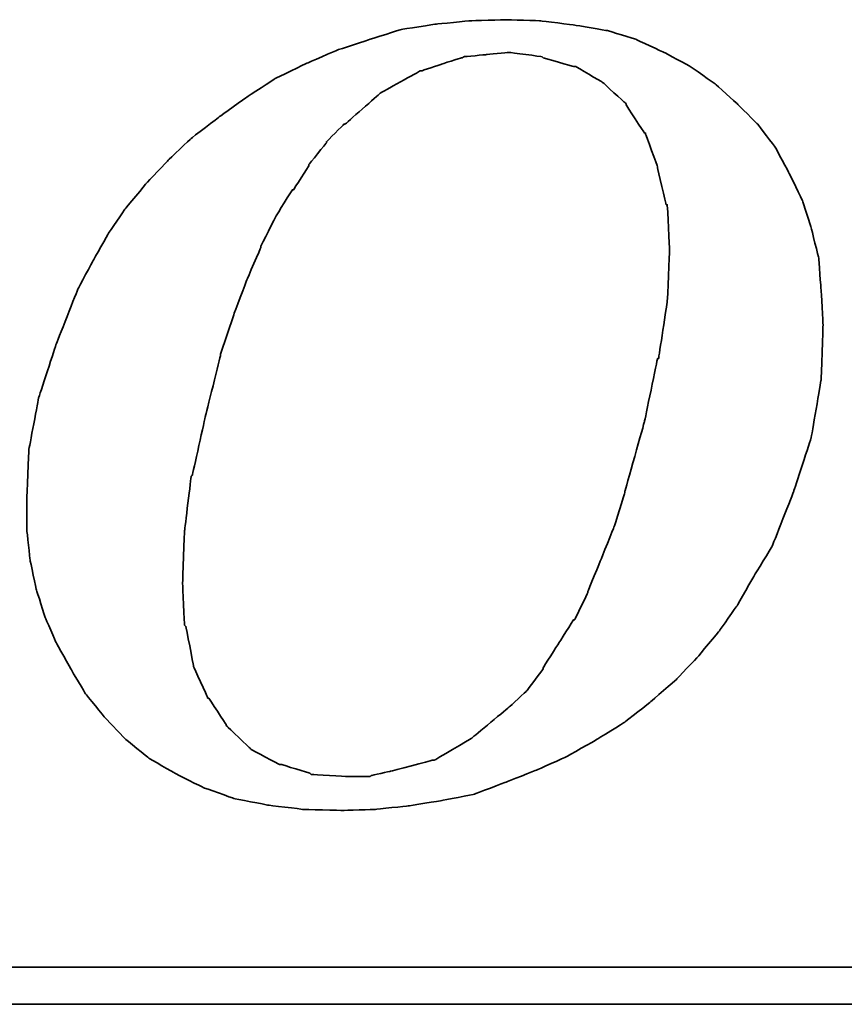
# Model space of a CAD drawing. Header units: millimetres. Extents: x 897 to 1316, y -238 to -85.
# Tile 44 of 50: x 1236.35 to 1242.81, y -191.71 to -183.99. Entities that reach past the tile are written whole.
import ezdxf

# ---------------------------------------------------------------- set-up
doc = ezdxf.new("R2010")
doc.units = ezdxf.units.MM
doc.layers.add('DIM', color=4, linetype='CONTINUOUS')
doc.layers.add('layer 1', color=7, linetype='CONTINUOUS')

# ---------------------------------------------------------------- blocks, each defined once
blk = doc.blocks.new('TBI MOTION logo(完整正式版)')
at = {"layer": 'layer 1', "color": 22, "lineweight": 35}
for points, knots in [([(35.79625, -6.98375), (35.79625, -6.98375), (36.23125, -7.43875), (36.23125, -7.43875), (36.23125, -7.43875), (36.23125, -7.43875), (36.75625, -7.87125), (36.75625, -7.87125), (36.75625, -7.87125), (36.75625, -7.87125), (37.33125, -8.20375), (37.33125, -8.20375), (37.33125, -8.20375), (37.33125, -8.20375), (37.95625, -8.51875), (37.95625, -8.51875), (37.95625, -8.51875), (37.95625, -8.51875), (38.62625, -8.75875), (38.62625, -8.75875), (38.62625, -8.75875), (38.62625, -8.75875), (39.37125, -8.90375), (39.37125, -8.90375), (39.37125, -8.90375), (39.37125, -8.90375), (40.14125, -8.99875), (40.14125, -8.99875), (40.14125, -8.99875), (40.14125, -8.99875), (41.02625, -9.02375), (41.02625, -9.02375), (41.02625, -9.02375), (41.02625, -9.02375), (41.74625, -8.99875), (41.74625, -8.99875), (41.74625, -8.99875), (41.74625, -8.99875), (42.46625, -8.92375), (42.46625, -8.92375), (42.46625, -8.92375), (42.46625, -8.92375), (43.21125, -8.80625), (43.21125, -8.80625), (43.21125, -8.80625), (43.21125, -8.80625), (43.93125, -8.66375), (43.93125, -8.66375), (43.93125, -8.66375), (43.93125, -8.66375), (44.62625, -8.39875), (44.62625, -8.39875), (44.62625, -8.39875), (44.62625, -8.39875), (45.29625, -8.13375), (45.29625, -8.13375), (45.29625, -8.13375), (45.29625, -8.13375), (45.94625, -7.84375), (45.94625, -7.84375), (45.94625, -7.84375), (45.94625, -7.84375), (46.61625, -7.46375), (46.61625, -7.46375), (46.61625, -7.46375), (46.61625, -7.46375), (47.24125, -7.07875), (47.24125, -7.07875), (47.24125, -7.07875), (47.24125, -7.07875), (47.81625, -6.62375), (47.81625, -6.62375), (47.81625, -6.62375), (47.81625, -6.62375), (48.36875, -6.14375), (48.36875, -6.14375), (48.36875, -6.14375), (48.36875, -6.14375), (48.84625, -5.64125), (48.84625, -5.64125), (48.84625, -5.64125), (48.84625, -5.64125), (49.32625, -5.06375), (49.32625, -5.06375), (49.32625, -5.06375), (49.32625, -5.06375), (49.71125, -4.51374), (49.71125, -4.51374), (49.71125, -4.51374), (49.71125, -4.51374), (50.09625, -3.83874), (50.09625, -3.83874), (50.09625, -3.83874), (50.09625, -3.83874), (50.48125, -3.21374), (50.48125, -3.21374), (50.48125, -3.21374), (50.48125, -3.21374), (50.96125, -1.99125), (50.96125, -1.99125), (50.96125, -1.99125), (50.96125, -1.99125), (51.34375, -0.81875), (51.34375, -0.81875), (51.34375, -0.81875), (51.34375, -0.81875), (51.56125, 0.45624), (51.56125, 0.45624), (51.56125, 0.45624), (51.56125, 0.45624), (51.60625, 1.67624), (51.60625, 1.67624), (51.60625, 1.67624), (51.60625, 1.67624), (51.56125, 2.44625), (51.56125, 2.44625), (51.56125, 2.44625), (51.56125, 2.44625), (51.51125, 3.14125), (51.51125, 3.14125), (51.51125, 3.14125), (51.51125, 3.14125), (51.34375, 3.81125), (51.34375, 3.81125), (51.34375, 3.81125), (51.34375, 3.81125), (51.15125, 4.41125), (51.15125, 4.41125), (51.15125, 4.41125), (51.15125, 4.41125), (50.86125, 5.01125), (50.86125, 5.01125), (50.86125, 5.01125), (50.86125, 5.01125), (50.55125, 5.58875), (50.55125, 5.58875), (50.55125, 5.58875), (50.55125, 5.58875), (50.16625, 6.09125), (50.16625, 6.09125), (50.16625, 6.09125), (50.16625, 6.09125), (49.71125, 6.54875), (49.71125, 6.54875), (49.71125, 6.54875), (49.71125, 6.54875), (49.23125, 6.98125), (49.23125, 6.98125), (49.23125, 6.98125), (49.23125, 6.98125), (48.67875, 7.36625), (48.67875, 7.36625), (48.67875, 7.36625), (48.67875, 7.36625), (48.10375, 7.67625), (48.10375, 7.67625), (48.10375, 7.67625), (48.10375, 7.67625), (47.48125, 7.96375), (47.48125, 7.96375), (47.48125, 7.96375), (47.48125, 7.96375), (46.85625, 8.15625), (46.85625, 8.15625), (46.85625, 8.15625), (46.85625, 8.15625), (46.13625, 8.27624), (46.13625, 8.27624), (46.13625, 8.27624), (46.13625, 8.27624), (45.39125, 8.37125), (45.39125, 8.37125), (45.39125, 8.37125), (45.39125, 8.37125), (44.62625, 8.39624), (44.62625, 8.39624), (44.62625, 8.39624), (44.62625, 8.39624), (43.83625, 8.37125), (43.83625, 8.37125), (43.83625, 8.37125), (43.83625, 8.37125), (43.09125, 8.30125), (43.09125, 8.30125), (43.09125, 8.30125), (43.09125, 8.30125), (42.32125, 8.18125), (42.32125, 8.18125), (42.32125, 8.18125), (42.32125, 8.18125), (41.62875, 7.96375), (41.62875, 7.96375), (41.62875, 7.96375), (41.62875, 7.96375), (40.90625, 7.72625), (40.90625, 7.72625), (40.90625, 7.72625), (40.90625, 7.72625), (40.23624, 7.43625), (40.23624, 7.43625), (40.23624, 7.43625), (40.23624, 7.43625), (39.54124, 7.10125), (39.54124, 7.10125), (39.54124, 7.10125), (39.54124, 7.10125), (38.91625, 6.69125), (38.91625, 6.69125), (38.91625, 6.69125), (38.91625, 6.69125), (38.31625, 6.26125), (38.31625, 6.26125), (38.31625, 6.26125), (38.31625, 6.26125), (37.69125, 5.78125), (37.69125, 5.78125), (37.69125, 5.78125), (37.69125, 5.78125), (37.18625, 5.30125), (37.18625, 5.30125), (37.18625, 5.30125), (37.18625, 5.30125), (36.70625, 4.79624), (36.70625, 4.79624), (36.70625, 4.79624), (36.70625, 4.79624), (36.23125, 4.22125), (36.23125, 4.22125), (36.23125, 4.22125), (36.23125, 4.22125), (35.87124, 3.69375), (35.87124, 3.69375), (35.87124, 3.69375), (35.87124, 3.69375), (35.53125, 3.09125), (35.53125, 3.09125), (35.53125, 3.09125), (35.53125, 3.09125), (35.19875, 2.47125), (35.19875, 2.47125), (35.19875, 2.47125), (35.19875, 2.47125), (34.71625, 1.24625), (34.71625, 1.24625), (34.71625, 1.24625), (34.71625, 1.24625), (34.33125, 0.06874), (34.33125, 0.06874), (34.33125, 0.06874), (34.33125, 0.06874), (34.11625, -1.07875), (34.11625, -1.07875), (34.11625, -1.07875), (34.11625, -1.07875), (34.07125, -2.15875), (34.07125, -2.15875), (34.07125, -2.15875), (34.07125, -2.15875), (34.07125, -2.85375), (34.07125, -2.85375), (34.07125, -2.85375), (34.07125, -2.85375), (34.14125, -3.50375), (34.14125, -3.50375), (34.14125, -3.50375), (34.14125, -3.50375), (34.28625, -4.17375), (34.28625, -4.17375), (34.28625, -4.17375), (34.28625, -4.17375), (34.47625, -4.77624), (34.47625, -4.77624), (34.47625, -4.77624), (34.47625, -4.77624), (34.71625, -5.32625), (34.71625, -5.32625), (34.71625, -5.32625), (34.71625, -5.32625), (35.05375, -5.92875), (35.05375, -5.92875), (35.05375, -5.92875), (35.05375, -5.92875), (35.36375, -6.45375), (35.36375, -6.45375), (35.36375, -6.45375), (35.36375, -6.45375), (35.79625, -6.98375), (35.79625, -6.98375)], [0, 0, 0, 0, 0.01388889, 0.01388889, 0.01388889, 0.0138889, 0.02777778, 0.02777778, 0.02777778, 0.02777779, 0.04166667, 0.04166667, 0.04166667, 0.04166668, 0.05555556, 0.05555556, 0.05555556, 0.05555557, 0.06944444, 0.06944444, 0.06944444, 0.06944445, 0.08333333, 0.08333333, 0.08333333, 0.08333334, 0.09722222, 0.09722222, 0.09722222, 0.09722223, 0.11111111, 0.11111111, 0.11111111, 0.11111112, 0.125, 0.125, 0.125, 0.12500001, 0.13888889, 0.13888889, 0.13888889, 0.1388889, 0.15277778, 0.15277778, 0.15277778, 0.15277779, 0.16666667, 0.16666667, 0.16666667, 0.16666668, 0.18055556, 0.18055556, 0.18055556, 0.18055557, 0.19444444, 0.19444444, 0.19444444, 0.19444445, 0.20833333, 0.20833333, 0.20833333, 0.20833334, 0.22222222, 0.22222222, 0.22222222, 0.22222223, 0.23611111, 0.23611111, 0.23611111, 0.23611112, 0.25, 0.25, 0.25, 0.25000001, 0.26388889, 0.26388889, 0.26388889, 0.2638889, 0.27777778, 0.27777778, 0.27777778, 0.27777779, 0.29166667, 0.29166667, 0.29166667, 0.29166668, 0.30555556, 0.30555556, 0.30555556, 0.30555557, 0.31944444, 0.31944444, 0.31944444, 0.31944445, 0.33333333, 0.33333333, 0.33333333, 0.33333334, 0.34722222, 0.34722222, 0.34722222, 0.34722223, 0.36111111, 0.36111111, 0.36111111, 0.36111112, 0.375, 0.375, 0.375, 0.37500001, 0.38888889, 0.38888889, 0.38888889, 0.3888889, 0.40277778, 0.40277778, 0.40277778, 0.40277779, 0.41666667, 0.41666667, 0.41666667, 0.41666668, 0.43055556, 0.43055556, 0.43055556, 0.43055557, 0.44444444, 0.44444444, 0.44444444, 0.44444445, 0.45833333, 0.45833333, 0.45833333, 0.45833334, 0.47222222, 0.47222222, 0.47222222, 0.47222223, 0.48611111, 0.48611111, 0.48611111, 0.48611112, 0.5, 0.5, 0.5, 0.50000001, 0.51388889, 0.51388889, 0.51388889, 0.5138889, 0.52777778, 0.52777778, 0.52777778, 0.52777779, 0.54166667, 0.54166667, 0.54166667, 0.54166668, 0.55555556, 0.55555556, 0.55555556, 0.55555557, 0.56944444, 0.56944444, 0.56944444, 0.56944445, 0.58333333, 0.58333333, 0.58333333, 0.58333334, 0.59722222, 0.59722222, 0.59722222, 0.59722223, 0.61111111, 0.61111111, 0.61111111, 0.61111112, 0.625, 0.625, 0.625, 0.62500001, 0.63888889, 0.63888889, 0.63888889, 0.6388889, 0.65277778, 0.65277778, 0.65277778, 0.65277779, 0.66666667, 0.66666667, 0.66666667, 0.66666668, 0.68055556, 0.68055556, 0.68055556, 0.68055557, 0.69444444, 0.69444444, 0.69444444, 0.69444445, 0.70833333, 0.70833333, 0.70833333, 0.70833334, 0.72222222, 0.72222222, 0.72222222, 0.72222223, 0.73611111, 0.73611111, 0.73611111, 0.73611112, 0.75, 0.75, 0.75, 0.75000001, 0.76388889, 0.76388889, 0.76388889, 0.7638889, 0.77777778, 0.77777778, 0.77777778, 0.77777779, 0.79166667, 0.79166667, 0.79166667, 0.79166668, 0.80555556, 0.80555556, 0.80555556, 0.80555557, 0.81944444, 0.81944444, 0.81944444, 0.81944445, 0.83333333, 0.83333333, 0.83333333, 0.83333334, 0.84722222, 0.84722222, 0.84722222, 0.84722223, 0.86111111, 0.86111111, 0.86111111, 0.86111112, 0.875, 0.875, 0.875, 0.87500001, 0.88888889, 0.88888889, 0.88888889, 0.8888889, 0.90277778, 0.90277778, 0.90277778, 0.90277779, 0.91666667, 0.91666667, 0.91666667, 0.91666668, 0.93055556, 0.93055556, 0.93055556, 0.93055557, 0.94444444, 0.94444444, 0.94444444, 0.94444445, 0.95833333, 0.95833333, 0.95833333, 0.95833334, 0.97222222, 0.97222222, 0.97222222, 0.97222223, 0.98611111, 0.98611111, 0.98611111, 0.98611112, 1, 1, 1, 1]), ([(38.33875, 1.03124), (38.33875, 1.03124), (38.62625, 1.89625), (38.62625, 1.89625), (38.62625, 1.89625), (38.62625, 1.89625), (38.91625, 2.66375), (38.91625, 2.66375), (38.91625, 2.66375), (38.91625, 2.66375), (39.22625, 3.38125), (39.22625, 3.38125), (39.22625, 3.38125), (39.22625, 3.38125), (39.22625, 3.40624), (39.22625, 3.40624), (39.22625, 3.40624), (39.22625, 3.40624), (39.56124, 4.07624), (39.56124, 4.07624), (39.56124, 4.07624), (39.56124, 4.07624), (39.92125, 4.65125), (39.92125, 4.65125), (39.92125, 4.65125), (39.92125, 4.65125), (39.94625, 4.65125), (39.94625, 4.65125), (39.94625, 4.65125), (39.94625, 4.65125), (40.28125, 5.17875), (40.28125, 5.17875), (40.28125, 5.17875), (40.28125, 5.17875), (40.28125, 5.20375), (40.28125, 5.20375), (40.28125, 5.20375), (40.28125, 5.20375), (40.66875, 5.68625), (40.66875, 5.68625), (40.66875, 5.68625), (40.66875, 5.68625), (40.66875, 5.70625), (40.66875, 5.70625), (40.66875, 5.70625), (40.66875, 5.70625), (41.05124, 6.09125), (41.05124, 6.09125), (41.05124, 6.09125), (41.05124, 6.09125), (41.07625, 6.09125), (41.07625, 6.09125), (41.07625, 6.09125), (41.07625, 6.09125), (41.84125, 6.76625), (41.84125, 6.76625), (41.84125, 6.76625), (41.84125, 6.76625), (41.86625, 6.78625), (41.86625, 6.78625), (41.86625, 6.78625), (41.86625, 6.78625), (42.73125, 7.26624), (42.73125, 7.26624), (42.73125, 7.26624), (42.73125, 7.26624), (42.75625, 7.26624), (42.75625, 7.26624), (42.75625, 7.26624), (42.75625, 7.26624), (43.18625, 7.41125), (43.18625, 7.41125), (43.18625, 7.41125), (43.18625, 7.41125), (43.64125, 7.55625), (43.64125, 7.55625), (43.64125, 7.55625), (43.64125, 7.55625), (43.66625, 7.55625), (43.66625, 7.55625), (43.66625, 7.55625), (43.66625, 7.55625), (43.69125, 7.58124), (43.69125, 7.58124), (43.69125, 7.58124), (43.69125, 7.58124), (44.19125, 7.62625), (44.19125, 7.62625), (44.19125, 7.62625), (44.19125, 7.62625), (44.67125, 7.67625), (44.67125, 7.67625), (44.67125, 7.67625), (44.67125, 7.67625), (44.69625, 7.67625), (44.69625, 7.67625), (44.69625, 7.67625), (44.69625, 7.67625), (45.41875, 7.58124), (45.41875, 7.58124), (45.41875, 7.58124), (45.41875, 7.58124), (45.44125, 7.55625), (45.44125, 7.55625), (45.44125, 7.55625), (45.44125, 7.55625), (46.11125, 7.36625), (46.11125, 7.36625), (46.11125, 7.36625), (46.11125, 7.36625), (46.13625, 7.36625), (46.13625, 7.36625), (46.13625, 7.36625), (46.13625, 7.36625), (46.15875, 7.36625), (46.15875, 7.36625), (46.15875, 7.36625), (46.15875, 7.36625), (46.73625, 7.02624), (46.73625, 7.02624), (46.73625, 7.02624), (46.73625, 7.02624), (46.76125, 7.00624), (46.76125, 7.00624), (46.76125, 7.00624), (46.76125, 7.00624), (47.24125, 6.57124), (47.24125, 6.57124), (47.24125, 6.57124), (47.24125, 6.57124), (47.26625, 6.54875), (47.26625, 6.54875), (47.26625, 6.54875), (47.26625, 6.54875), (47.26625, 6.52375), (47.26625, 6.52375), (47.26625, 6.52375), (47.26625, 6.52375), (47.67375, 5.89875), (47.67375, 5.89875), (47.67375, 5.89875), (47.67375, 5.89875), (47.69625, 5.89875), (47.69625, 5.89875), (47.69625, 5.89875), (47.69625, 5.89875), (47.69625, 5.87625), (47.69625, 5.87625), (47.69625, 5.87625), (47.69625, 5.87625), (47.96125, 5.15625), (47.96125, 5.15625), (47.96125, 5.15625), (47.96125, 5.15625), (47.96125, 5.13125), (47.96125, 5.13125), (47.96125, 5.13125), (47.96125, 5.13125), (48.15125, 4.31875), (48.15125, 4.31875), (48.15125, 4.31875), (48.15125, 4.31875), (48.17625, 4.31875), (48.17625, 4.31875), (48.17625, 4.31875), (48.17625, 4.31875), (48.17625, 4.29125), (48.17625, 4.29125), (48.17625, 4.29125), (48.17625, 4.29125), (48.22625, 3.33125), (48.22625, 3.33125), (48.22625, 3.33125), (48.22625, 3.33125), (48.22625, 3.30875), (48.22625, 3.30875), (48.22625, 3.30875), (48.22625, 3.30875), (48.17625, 2.20624), (48.17625, 2.20624), (48.17625, 2.20624), (48.17625, 2.20624), (48.17625, 2.18124), (48.17625, 2.18124), (48.17625, 2.18124), (48.17625, 2.18124), (47.98375, 0.93624), (47.98375, 0.93624), (47.98375, 0.93624), (47.98375, 0.93624), (47.96125, 0.93624), (47.96125, 0.93624), (47.96125, 0.93624), (47.96125, 0.93624), (47.67375, -0.45874), (47.67375, -0.45874), (47.67375, -0.45874), (47.67375, -0.45874), (47.24125, -1.99125), (47.24125, -1.99125), (47.24125, -1.99125), (47.24125, -1.99125), (47.24125, -2.01874), (47.24125, -2.01874), (47.24125, -2.01874), (47.24125, -2.01874), (47.00125, -2.78375), (47.00125, -2.78375), (47.00125, -2.78375), (47.00125, -2.78375), (46.71125, -3.50375), (46.71125, -3.50375), (46.71125, -3.50375), (46.71125, -3.50375), (46.42625, -4.19875), (46.42625, -4.19875), (46.42625, -4.19875), (46.42625, -4.19875), (46.42625, -4.22375), (46.42625, -4.22375), (46.42625, -4.22375), (46.42625, -4.22375), (46.13625, -4.82374), (46.13625, -4.82374), (46.13625, -4.82374), (46.13625, -4.82374), (46.11125, -4.82374), (46.11125, -4.82374), (46.11125, -4.82374), (46.11125, -4.82374), (45.77625, -5.35125), (45.77625, -5.35125), (45.77625, -5.35125), (45.77625, -5.35125), (45.44125, -5.87875), (45.44125, -5.87875), (45.44125, -5.87875), (45.44125, -5.87875), (45.44125, -5.90375), (45.44125, -5.90375), (45.44125, -5.90375), (45.44125, -5.90375), (45.10625, -6.35875), (45.10625, -6.35875), (45.10625, -6.35875), (45.10625, -6.35875), (45.08125, -6.38375), (45.08125, -6.38375), (45.08125, -6.38375), (45.08125, -6.38375), (44.69625, -6.74375), (44.69625, -6.74375), (44.69625, -6.74375), (44.69625, -6.74375), (43.88375, -7.41625), (43.88375, -7.41625), (43.88375, -7.41625), (43.88375, -7.41625), (43.85625, -7.43875), (43.85625, -7.43875), (43.85625, -7.43875), (43.85625, -7.43875), (43.04125, -7.91875), (43.04125, -7.91875), (43.04125, -7.91875), (43.04125, -7.91875), (43.01625, -7.91875), (43.01625, -7.91875), (43.01625, -7.91875), (43.01625, -7.91875), (42.99625, -7.91875), (42.99625, -7.91875), (42.99625, -7.91875), (42.99625, -7.91875), (42.08125, -8.15875), (42.08125, -8.15875), (42.08125, -8.15875), (42.08125, -8.15875), (41.65125, -8.25625), (41.65125, -8.25625), (41.65125, -8.25625), (41.65125, -8.25625), (41.62875, -8.27875), (41.62875, -8.27875), (41.62875, -8.27875), (41.62875, -8.27875), (41.60125, -8.27875), (41.60125, -8.27875), (41.60125, -8.27875), (41.60125, -8.27875), (41.12125, -8.27875), (41.12125, -8.27875), (41.12125, -8.27875), (41.12125, -8.27875), (40.35624, -8.23125), (40.35624, -8.23125), (40.35624, -8.23125), (40.35624, -8.23125), (40.33125, -8.23125), (40.33125, -8.23125), (40.33125, -8.23125), (40.33125, -8.23125), (40.30625, -8.20375), (40.30625, -8.20375), (40.30625, -8.20375), (40.30625, -8.20375), (39.68375, -8.01375), (39.68375, -8.01375), (39.68375, -8.01375), (39.68375, -8.01375), (39.66124, -8.01375), (39.66124, -8.01375), (39.66124, -8.01375), (39.66124, -8.01375), (39.63625, -8.01375), (39.63625, -8.01375), (39.63625, -8.01375), (39.63625, -8.01375), (39.01125, -7.67875), (39.01125, -7.67875), (39.01125, -7.67875), (39.01125, -7.67875), (38.98875, -7.65375), (38.98875, -7.65375), (38.98875, -7.65375), (38.98875, -7.65375), (38.48625, -7.17375), (38.48625, -7.17375), (38.48625, -7.17375), (38.48625, -7.17375), (38.45875, -7.14875), (38.45875, -7.14875), (38.45875, -7.14875), (38.45875, -7.14875), (38.45875, -7.12875), (38.45875, -7.12875), (38.45875, -7.12875), (38.45875, -7.12875), (38.07625, -6.54875), (38.07625, -6.54875), (38.07625, -6.54875), (38.07625, -6.54875), (38.05125, -6.54875), (38.05125, -6.54875), (38.05125, -6.54875), (38.05125, -6.54875), (38.05125, -6.52875), (38.05125, -6.52875), (38.05125, -6.52875), (38.05125, -6.52875), (37.74125, -5.85375), (37.74125, -5.85375), (37.74125, -5.85375), (37.74125, -5.85375), (37.74125, -5.82875), (37.74125, -5.82875), (37.74125, -5.82875), (37.74125, -5.82875), (37.57375, -4.96875), (37.57375, -4.96875), (37.57375, -4.96875), (37.57375, -4.96875), (37.54625, -4.94375), (37.54625, -4.94375), (37.54625, -4.94375), (37.54625, -4.94375), (37.50125, -4.03375), (37.50125, -4.03375), (37.50125, -4.03375), (37.50125, -4.03375), (37.50125, -4.00875), (37.50125, -4.00875), (37.50125, -4.00875), (37.50125, -4.00875), (37.54625, -2.85375), (37.54625, -2.85375), (37.54625, -2.85375), (37.54625, -2.85375), (37.69125, -1.65875), (37.69125, -1.65875), (37.69125, -1.65875), (37.69125, -1.65875), (37.71624, -1.63375), (37.71624, -1.63375), (37.71624, -1.63375), (37.71624, -1.63375), (38.00375, -0.33875), (38.00375, -0.33875), (38.00375, -0.33875), (38.00375, -0.33875), (38.33875, 1.00624), (38.33875, 1.00624), (38.33875, 1.00624), (38.33875, 1.00624), (38.33875, 1.03124), (38.33875, 1.03124)], [0, 0, 0, 0, 0.01010101, 0.01010101, 0.01010101, 0.01010102, 0.02020202, 0.02020202, 0.02020202, 0.02020203, 0.03030303, 0.03030303, 0.03030303, 0.03030304, 0.04040404, 0.04040404, 0.04040404, 0.04040405, 0.05050505, 0.05050505, 0.05050505, 0.05050506, 0.06060606, 0.06060606, 0.06060606, 0.06060607, 0.07070707, 0.07070707, 0.07070707, 0.07070708, 0.08080808, 0.08080808, 0.08080808, 0.08080809, 0.09090909, 0.09090909, 0.09090909, 0.0909091, 0.1010101, 0.1010101, 0.1010101, 0.10101011, 0.11111111, 0.11111111, 0.11111111, 0.11111112, 0.12121212, 0.12121212, 0.12121212, 0.12121213, 0.13131313, 0.13131313, 0.13131313, 0.13131314, 0.14141414, 0.14141414, 0.14141414, 0.14141415, 0.15151515, 0.15151515, 0.15151515, 0.15151516, 0.16161616, 0.16161616, 0.16161616, 0.16161617, 0.17171717, 0.17171717, 0.17171717, 0.17171718, 0.18181818, 0.18181818, 0.18181818, 0.18181819, 0.19191919, 0.19191919, 0.19191919, 0.1919192, 0.2020202, 0.2020202, 0.2020202, 0.20202021, 0.21212121, 0.21212121, 0.21212121, 0.21212122, 0.22222222, 0.22222222, 0.22222222, 0.22222223, 0.23232323, 0.23232323, 0.23232323, 0.23232324, 0.24242424, 0.24242424, 0.24242424, 0.24242425, 0.25252525, 0.25252525, 0.25252525, 0.25252526, 0.26262626, 0.26262626, 0.26262626, 0.26262627, 0.27272727, 0.27272727, 0.27272727, 0.27272728, 0.28282828, 0.28282828, 0.28282828, 0.28282829, 0.29292929, 0.29292929, 0.29292929, 0.2929293, 0.3030303, 0.3030303, 0.3030303, 0.30303031, 0.31313131, 0.31313131, 0.31313131, 0.31313132, 0.32323232, 0.32323232, 0.32323232, 0.32323233, 0.33333333, 0.33333333, 0.33333333, 0.33333334, 0.34343434, 0.34343434, 0.34343434, 0.34343435, 0.35353535, 0.35353535, 0.35353535, 0.35353536, 0.36363636, 0.36363636, 0.36363636, 0.36363637, 0.37373737, 0.37373737, 0.37373737, 0.37373738, 0.38383838, 0.38383838, 0.38383838, 0.38383839, 0.39393939, 0.39393939, 0.39393939, 0.3939394, 0.4040404, 0.4040404, 0.4040404, 0.40404041, 0.41414141, 0.41414141, 0.41414141, 0.41414142, 0.42424242, 0.42424242, 0.42424242, 0.42424243, 0.43434343, 0.43434343, 0.43434343, 0.43434344, 0.44444444, 0.44444444, 0.44444444, 0.44444445, 0.45454545, 0.45454545, 0.45454545, 0.45454546, 0.46464646, 0.46464646, 0.46464646, 0.46464647, 0.47474747, 0.47474747, 0.47474747, 0.47474748, 0.48484848, 0.48484848, 0.48484848, 0.48484849, 0.49494949, 0.49494949, 0.49494949, 0.4949495, 0.50505051, 0.50505051, 0.50505051, 0.50505052, 0.51515152, 0.51515152, 0.51515152, 0.51515153, 0.52525253, 0.52525253, 0.52525253, 0.52525254, 0.53535354, 0.53535354, 0.53535354, 0.53535355, 0.54545455, 0.54545455, 0.54545455, 0.54545456, 0.55555556, 0.55555556, 0.55555556, 0.55555557, 0.56565657, 0.56565657, 0.56565657, 0.56565658, 0.57575758, 0.57575758, 0.57575758, 0.57575759, 0.58585859, 0.58585859, 0.58585859, 0.5858586, 0.5959596, 0.5959596, 0.5959596, 0.59595961, 0.60606061, 0.60606061, 0.60606061, 0.60606062, 0.61616162, 0.61616162, 0.61616162, 0.61616163, 0.62626263, 0.62626263, 0.62626263, 0.62626264, 0.63636364, 0.63636364, 0.63636364, 0.63636365, 0.64646465, 0.64646465, 0.64646465, 0.64646466, 0.65656566, 0.65656566, 0.65656566, 0.65656567, 0.66666667, 0.66666667, 0.66666667, 0.66666668, 0.67676768, 0.67676768, 0.67676768, 0.67676769, 0.68686869, 0.68686869, 0.68686869, 0.6868687, 0.6969697, 0.6969697, 0.6969697, 0.69696971, 0.70707071, 0.70707071, 0.70707071, 0.70707072, 0.71717172, 0.71717172, 0.71717172, 0.71717173, 0.72727273, 0.72727273, 0.72727273, 0.72727274, 0.73737374, 0.73737374, 0.73737374, 0.73737375, 0.74747475, 0.74747475, 0.74747475, 0.74747476, 0.75757576, 0.75757576, 0.75757576, 0.75757577, 0.76767677, 0.76767677, 0.76767677, 0.76767678, 0.77777778, 0.77777778, 0.77777778, 0.77777779, 0.78787879, 0.78787879, 0.78787879, 0.7878788, 0.7979798, 0.7979798, 0.7979798, 0.79797981, 0.80808081, 0.80808081, 0.80808081, 0.80808082, 0.81818182, 0.81818182, 0.81818182, 0.81818183, 0.82828283, 0.82828283, 0.82828283, 0.82828284, 0.83838384, 0.83838384, 0.83838384, 0.83838385, 0.84848485, 0.84848485, 0.84848485, 0.84848486, 0.85858586, 0.85858586, 0.85858586, 0.85858587, 0.86868687, 0.86868687, 0.86868687, 0.86868688, 0.87878788, 0.87878788, 0.87878788, 0.87878789, 0.88888889, 0.88888889, 0.88888889, 0.8888889, 0.8989899, 0.8989899, 0.8989899, 0.89898991, 0.90909091, 0.90909091, 0.90909091, 0.90909092, 0.91919192, 0.91919192, 0.91919192, 0.91919193, 0.92929293, 0.92929293, 0.92929293, 0.92929294, 0.93939394, 0.93939394, 0.93939394, 0.93939395, 0.94949495, 0.94949495, 0.94949495, 0.94949496, 0.95959596, 0.95959596, 0.95959596, 0.95959597, 0.96969697, 0.96969697, 0.96969697, 0.96969698, 0.97979798, 0.97979798, 0.97979798, 0.97979799, 0.98989899, 0.98989899, 0.98989899, 0.989899, 1, 1, 1, 1]), ([(75.90875, -9.47875), (75.90875, -9.47875), (75.90875, -12.28625), (75.90875, -12.28625), (75.90875, -12.28625), (75.90875, -12.28625), (75.90875, -12.47875), (75.90875, -12.47875), (75.90875, -12.47875), (75.90875, -12.47875), (75.71625, -12.47875), (75.71625, -12.47875), (75.71625, -12.47875), (75.71625, -12.47875), (-88.32875, -12.47875), (-88.32875, -12.47875), (-88.32875, -12.47875), (-88.32875, -12.47875), (-88.32875, -13.29375), (-88.32875, -13.29375), (-88.32875, -13.29375), (-88.32875, -13.29375), (82.89125, -13.29375), (82.89125, -13.29375), (82.89125, -13.29375), (82.89125, -13.29375), (75.90875, -9.47875), (75.90875, -9.47875)], [0, 0, 0, 0, 0.14285714, 0.14285714, 0.14285714, 0.14285715, 0.28571429, 0.28571429, 0.28571429, 0.2857143, 0.42857143, 0.42857143, 0.42857143, 0.42857144, 0.57142857, 0.57142857, 0.57142857, 0.57142858, 0.71428571, 0.71428571, 0.71428571, 0.71428572, 0.85714286, 0.85714286, 0.85714286, 0.85714287, 1, 1, 1, 1])]:
    blk.add_open_spline(points, degree=3, knots=knots, dxfattribs=at)

msp = doc.modelspace()

# ---------------------------------------------------------------- block references
at = {"layer": 'DIM', "color": 7, "xscale": 0.3557468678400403, "yscale": 0.3557468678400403, "zscale": 0.3557468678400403}
msp.add_blockref('TBI MOTION logo(完整正式版)', (1224.2847, -186.9759), dxfattribs=at)

doc.saveas('drawing.dxf')
